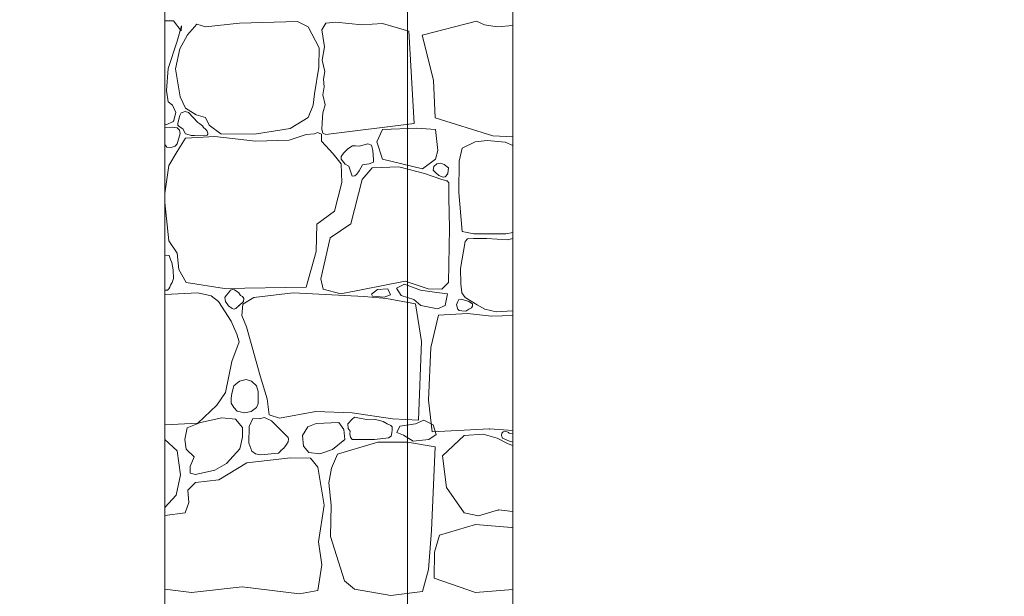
# Model space of a CAD drawing. Header units: millimetres. Extents: x -573548 to 674770, y -184010 to -47794.
# Tile 166 of 181: x 112393 to 114929, y -96566 to -95081. Entities that reach past the tile are written whole.
import ezdxf
from ezdxf.enums import TextEntityAlignment as Align

# ---------------------------------------------------------------- set-up
doc = ezdxf.new("R2010")
doc.units = ezdxf.units.MM
for name, color, linetype, lineweight in [('A.02 RZUT PIWNICY_is$0$_HATCH_Nr_pióra__18', 8, 'Continuous', 9), ('A.02 RZUT PIWNICY_is$0$strop_Nr_pióra__1', 8, 'Continuous', 9), ('A.02 RZUT PIWNICY_is$0$Structural - Bearing_Nr_pióra__21', 8, 'Continuous', 9), ('A.02 RZUT PIWNICY_is$0$Structural - Grid', 8, 'Continuous', 9), ('A.02 RZUT PIWNICY_is$0$Structural - Grid_Nr_pióra__17', 8, 'Continuous', 9)]:
    doc.layers.add(name, color=color, linetype=linetype, lineweight=lineweight)
doc.styles.add('A.02 RZUT PIWNICY_is$0$STYL_AUTOMATYCZNY_1', font='arial.ttf')

# ---------------------------------------------------------------- blocks, each defined once
blk = doc.blocks.new('*X106')
at = {"layer": 'A.02 RZUT PIWNICY_is$0$_HATCH_Nr_pióra__18'}
for p, q in [((113359.4, -95083.5), (113337.3, -95083.2)), ((113379.6, -95109.5), (113359.4, -95083.5)), ((113368.9, -95136.3), (113380, -95096.3)), ((113380, -95096.3), (113379.6, -95109.5)), ((113420, -95092.6), (113396.1, -95119.8)), ((113442.3, -95098.8), (113420, -95092.6)), ((113529.4, -95089.3), (113442.3, -95098.8)), ((113678.9, -95085.6), (113529.4, -95089.3)), ((113706.5, -95098.8), (113678.9, -95085.6)), ((113735, -95153.3), (113706.5, -95098.8)), ((113751.5, -95089.7), (113741.5, -95107.2)), ((113777.5, -95087.1), (113751.5, -95089.7)), ((113844.8, -95094.2), (113777.5, -95087.1)), ((113897.7, -95090.1), (113844.8, -95094.2)), ((113965.2, -95110.3), (113897.7, -95090.1)), ((114000, -95120.8), (114139.9, -95084.3)), ((114139.9, -95084.3), (114160.1, -95093.8)), ((114160.1, -95093.8), (114193.4, -95098.8)), ((114193.4, -95098.8), (114233.3, -95095.6)), ((113396.1, -95119.8), (113376.3, -95155.7)), ((113741.5, -95107.2), (113748.2, -95150.6)), ((113979.6, -95348.1), (113965.2, -95110.3)), ((114029.5, -95236.5), (114000, -95120.8)), ((113346.2, -95206.5), (113368.9, -95136.3)), ((113733.8, -95202.8), (113735, -95153.3)), ((113748.2, -95150.6), (113742.7, -95184.8)), ((113376.3, -95155.7), (113365.1, -95207.3)), ((113723, -95271.7), (113733.8, -95202.8)), ((113742.7, -95184.8), (113749.4, -95214)), ((113341.2, -95263.1), (113346.2, -95206.5)), ((113365.1, -95207.3), (113376.7, -95279.6)), ((113749.4, -95214), (113746.1, -95234.2)), ((113748, -95254), (113744.4, -95274.7)), ((113746.1, -95234.2), (113748, -95254)), ((114033.3, -95333.2), (114029.5, -95236.5)), ((113345.7, -95292), (113341.2, -95263.1)), ((113376.7, -95279.6), (113390.7, -95308.5)), ((113719.7, -95300.6), (113723, -95271.7)), ((113744.4, -95274.7), (113750, -95300.1)), ((113357.3, -95301), (113345.7, -95292)), ((113366, -95320), (113357.3, -95301)), ((113706.5, -95332.8), (113719.7, -95300.6)), ((113750, -95300.1), (113744.2, -95320.7)), ((113359.4, -95342.7), (113366, -95320)), ((113375.6, -95327.1), (113370.4, -95347.7)), ((113379.3, -95320.9), (113375.6, -95327.1)), ((113389.4, -95317.3), (113379.3, -95320.9)), ((113398.1, -95320), (113389.4, -95317.3)), ((113390.7, -95308.5), (113417.6, -95326.2)), ((113422.4, -95345.5), (113398.1, -95320)), ((113417.6, -95326.2), (113442.3, -95332.8)), ((113744.2, -95320.7), (113742.4, -95346)), ((113337.3, -95351.1), (113340, -95351.4)), ((113340, -95351.4), (113359.4, -95342.7)), ((113370.4, -95347.7), (113370.7, -95352.7)), ((113370.7, -95352.7), (113373.9, -95355.6)), ((113373.9, -95355.6), (113384, -95361.7)), ((113427.5, -95349.3), (113422.4, -95345.5)), ((113434.7, -95353.9), (113427.5, -95349.3)), ((113437.2, -95358.5), (113434.7, -95353.9)), ((113442.3, -95332.8), (113451.8, -95352.2)), ((113451.8, -95352.2), (113481.1, -95374.9)), ((113660.3, -95361.3), (113706.5, -95332.8)), ((113742.4, -95346), (113741.5, -95363.7)), ((113751.5, -95376.6), (113979.6, -95348.1)), ((114181.6, -95379.8), (114033.3, -95333.2)), ((113356.8, -95357.5), (113337.3, -95359.5)), ((113369.3, -95359.7), (113356.8, -95357.5)), ((113375.3, -95365.3), (113369.3, -95359.7)), ((113369.3, -95400.9), (113376.8, -95374.3)), ((113376.8, -95374.3), (113375.3, -95365.3)), ((113384, -95361.7), (113390.5, -95375.1)), ((113390.5, -95375.1), (113399.8, -95377)), ((113399.8, -95377), (113405.4, -95379.3)), ((113405.4, -95379.3), (113413.6, -95378.8)), ((113413.6, -95378.8), (113445.9, -95377.9)), ((113442.4, -95362.9), (113437.2, -95358.5)), ((113446.1, -95368.2), (113442.4, -95362.9)), ((113445.9, -95377.9), (113448.3, -95375.9)), ((113448.2, -95372.7), (113446.1, -95368.2)), ((113448.3, -95375.9), (113448.2, -95372.7)), ((113481.1, -95374.9), (113567.8, -95375.8)), ((113567.8, -95375.8), (113660.3, -95361.3)), ((113701.2, -95376.2), (113657.8, -95391)), ((113722.9, -95374.7), (113701.2, -95376.2)), ((113730.3, -95370.9), (113722.9, -95374.7)), ((113740.9, -95375.4), (113730.3, -95370.9)), ((113740.4, -95393.9), (113740.9, -95375.4)), ((113741.5, -95363.7), (113744.4, -95373)), ((113744.4, -95373), (113751.5, -95376.6)), ((113897.7, -95363.7), (113883.3, -95395.3)), ((113986.6, -95360.3), (113897.7, -95363.7)), ((114033.9, -95363.7), (113986.6, -95360.3)), ((114040.6, -95417.3), (114033.9, -95363.7)), ((114233.3, -95382.4), (114181.6, -95379.8)), ((113337.3, -95402.6), (113342.6, -95408.7)), ((113353.4, -95409.8), (113363.5, -95406.6)), ((113363.5, -95406.6), (113369.3, -95400.9)), ((113390.7, -95386.1), (113369.3, -95420.4)), ((113465.9, -95382), (113390.7, -95386.1)), ((113570.7, -95393.9), (113465.9, -95382)), ((113657.8, -95391), (113570.7, -95393.9)), ((113770.9, -95426.5), (113740.4, -95393.9)), ((113820.6, -95406), (113808.5, -95413.6)), ((113828.4, -95405.9), (113820.6, -95406)), ((113837.8, -95406.7), (113828.4, -95405.9)), ((113860.2, -95400.9), (113837.8, -95406.7)), ((113869.5, -95404.1), (113860.2, -95400.9)), ((113873.2, -95418), (113869.5, -95404.1)), ((113883.3, -95395.3), (113897.7, -95440.4)), ((114136.7, -95395.4), (114102.8, -95411.3)), ((114167.1, -95391.9), (114136.7, -95395.4)), ((114213.4, -95396.4), (114167.1, -95391.9)), ((114233.3, -95404.7), (114213.4, -95396.4)), ((113342.6, -95408.7), (113353.4, -95409.8)), ((113369.3, -95420.4), (113347.8, -95456.7)), ((113791.6, -95451.7), (113770.9, -95426.5)), ((113797.3, -95424.8), (113791.5, -95433.4)), ((113808.5, -95413.6), (113797.3, -95424.8)), ((113874.7, -95440.7), (113873.2, -95418)), ((114033.9, -95440.4), (114040.6, -95417.3)), ((114102.8, -95411.3), (114095.6, -95444.8)), ((113347.8, -95456.7), (113337.3, -95528.3)), ((113791.5, -95433.4), (113791.6, -95440.4)), ((113791.6, -95440.4), (113801.4, -95453.1)), ((113793.2, -95500), (113791.6, -95451.7)), ((113801.4, -95453.1), (113811.4, -95458.1)), ((113838, -95470.4), (113846.1, -95454.8)), ((113846.1, -95454.8), (113863.8, -95451.8)), ((113863.8, -95451.8), (113874.3, -95447.5)), ((113874.3, -95447.5), (113874.7, -95440.7)), ((113897.7, -95440.4), (114000.8, -95464.9)), ((114000.8, -95464.9), (114033.9, -95440.4)), ((114030.4, -95458.6), (114037.7, -95451.9)), ((114037.7, -95451.9), (114047.7, -95450.7)), ((114047.7, -95450.7), (114056.9, -95453.9)), ((114056.9, -95453.9), (114068, -95462.4)), ((114095.6, -95444.8), (114094, -95525.7)), ((113811.4, -95458.1), (113817.6, -95478.6)), ((113817.6, -95478.6), (113819.8, -95484)), ((113826.4, -95483.2), (113832.1, -95478.7)), ((113832.1, -95478.7), (113838, -95470.4)), ((113871.6, -95462.5), (113845.2, -95492.2)), ((113940.2, -95460), (113871.6, -95462.5)), ((114006.2, -95476.9), (113940.2, -95460)), ((114050.8, -95492.2), (114006.2, -95476.9)), ((114028.7, -95468.3), (114030.4, -95458.6)), ((114033.9, -95474.6), (114028.7, -95468.3)), ((114043, -95482.4), (114033.9, -95474.6)), ((114054.2, -95486.3), (114043, -95482.4)), ((114061.8, -95482.9), (114059.2, -95485.7)), ((114066.1, -95476.6), (114061.8, -95482.9)), ((114068, -95462.4), (114066.1, -95476.6)), ((113774.6, -95573.9), (113793.2, -95500)), ((113845.2, -95492.2), (113816.3, -95606.9)), ((113819.8, -95484), (113826.4, -95483.2)), ((114064.2, -95495.9), (114050.8, -95492.2)), ((114059.2, -95485.7), (114054.2, -95486.3)), ((114068.4, -95501), (114064.2, -95495.9)), ((114068.6, -95505), (114068.4, -95501)), ((114069, -95538.8), (114068.6, -95505)), ((114094, -95525.7), (114102.8, -95626)), ((113337.3, -95551.9), (113347.4, -95650.7)), ((114070.6, -95618.5), (114069, -95538.8)), ((113728.8, -95607.8), (113774.6, -95573.9)), ((113727.2, -95677.5), (113728.8, -95607.8)), ((113816.3, -95606.9), (113762.7, -95642.8)), ((114068.1, -95757.6), (114070.6, -95618.5)), ((114102.8, -95626), (114133.2, -95632.8)), ((114133.2, -95632.8), (114175.6, -95632.3)), ((114175.6, -95632.3), (114215.8, -95632.1)), ((114215.8, -95632.1), (114233.3, -95628.9)), ((113347.4, -95650.7), (113368.9, -95682.5)), ((113762.7, -95642.8), (113739.1, -95748.1)), ((114110.6, -95652.2), (114098.6, -95721.9)), ((114116.9, -95645.2), (114110.6, -95652.2)), ((114131.9, -95644.7), (114116.9, -95645.2)), ((114166.7, -95644.1), (114131.9, -95644.7)), ((114219.7, -95647.5), (114166.7, -95644.1)), ((114233.3, -95644.5), (114219.7, -95647.5)), ((113368.9, -95682.5), (113373, -95724.2)), ((113701.2, -95770), (113727.2, -95677.5)), ((113337.8, -95687), (113337.3, -95687.1)), ((113348.1, -95688.4), (113337.8, -95687)), ((113352.3, -95698.6), (113348.1, -95688.4)), ((113355.3, -95706.3), (113352.3, -95698.6)), ((113358.8, -95725.1), (113355.3, -95706.3)), ((113359.8, -95747.3), (113358.8, -95725.1)), ((113373, -95724.2), (113392.4, -95758)), ((114098.6, -95721.9), (114099.1, -95761.6)), ((113352.3, -95764.6), (113356, -95758.2)), ((113356, -95758.2), (113359.8, -95747.3)), ((113392.4, -95758), (113491, -95773.3)), ((113739.1, -95748.1), (113745.3, -95774.9)), ((113790.7, -95787.3), (113955.9, -95754.3)), ((113955.9, -95754.3), (114015.3, -95774.1)), ((114050.8, -95774.9), (114068.1, -95757.6)), ((114099.1, -95761.6), (114102.4, -95784.8)), ((113337.3, -95777.6), (113344.5, -95777.5)), ((113422.4, -95784.8), (113337.3, -95789)), ((113344.5, -95777.5), (113347.3, -95774.1)), ((113347.3, -95774.1), (113350.3, -95770.1)), ((113350.3, -95770.1), (113352.3, -95764.6)), ((113456.8, -95792.3), (113422.4, -95784.8)), ((113491, -95773.3), (113701.2, -95770)), ((113501, -95784.8), (113495, -95791)), ((113506.5, -95777.8), (113501, -95784.8)), ((113511.8, -95775.5), (113506.5, -95777.8)), ((113517.1, -95776.6), (113511.8, -95775.5)), ((113527.8, -95784.8), (113517.1, -95776.6)), ((113532.4, -95791.4), (113527.8, -95784.8)), ((113668.1, -95784.8), (113566.2, -95796.8)), ((113850.2, -95793.9), (113668.1, -95784.8)), ((113745.3, -95774.9), (113790.7, -95787.3)), ((113869.5, -95787.7), (113884.7, -95775.4)), ((113884.7, -95775.4), (113911.2, -95774.5)), ((113911.2, -95774.5), (113918, -95789.2)), ((113954.3, -95762.2), (113934.2, -95772.5)), ((113934.2, -95772.5), (113946, -95791.1)), ((113995.6, -95777.9), (113954.3, -95762.2)), ((114037.8, -95783.8), (113995.6, -95777.9)), ((114015.3, -95774.1), (114050.8, -95774.9)), ((114065.2, -95786.7), (114037.8, -95783.8)), ((114058.9, -95816.7), (114065.2, -95786.7)), ((114102.4, -95784.8), (114110.6, -95796.3)), ((113475.8, -95807.1), (113456.8, -95792.3)), ((113508.4, -95857.1), (113475.8, -95807.1)), ((113495, -95791), (113491.5, -95796.4)), ((113491.5, -95796.4), (113493.3, -95806.8)), ((113493.3, -95806.8), (113501, -95817.9)), ((113527.8, -95817.9), (113539.6, -95806.4)), ((113537.3, -95793.9), (113532.4, -95791.4)), ((113540.4, -95799.2), (113537.3, -95793.9)), ((113566.2, -95796.8), (113538.5, -95813.3)), ((113539.6, -95806.4), (113540.4, -95799.2)), ((113908.4, -95799.3), (113850.2, -95793.9)), ((113871.9, -95793.1), (113869.5, -95787.7)), ((113901.9, -95795.6), (113871.9, -95793.1)), ((113918, -95789.2), (113901.9, -95795.6)), ((113983, -95812.4), (113908.4, -95799.3)), ((113946, -95791.1), (113978.9, -95801.9)), ((113978.9, -95801.9), (113996.1, -95816.7)), ((113998, -95909.5), (113983, -95812.4)), ((114091.5, -95806.5), (114088.7, -95815.7)), ((114094.3, -95801.5), (114091.5, -95806.5)), ((114101, -95800.3), (114094.3, -95801.5)), ((114120.5, -95806.5), (114101, -95800.3)), ((114110.6, -95796.3), (114141.2, -95815.5)), ((114129.9, -95812.6), (114120.5, -95806.5)), ((114129.4, -95818.6), (114129.9, -95812.6)), ((113501, -95817.9), (113510.3, -95825.2)), ((113510.3, -95825.2), (113515, -95826.6)), ((113515, -95826.6), (113519.9, -95825.1)), ((113519.9, -95825.1), (113523.3, -95821.6)), ((113523.3, -95821.6), (113527.8, -95817.9)), ((113538.5, -95813.3), (113535.6, -95842.6)), ((113996.1, -95816.7), (114039.2, -95825.5)), ((114039.2, -95825.5), (114058.9, -95816.7)), ((114116.5, -95837.6), (114041.8, -95842.2)), ((114088.7, -95815.7), (114091.5, -95826.7)), ((114091.5, -95826.7), (114095.5, -95829.7)), ((114095.5, -95829.7), (114102.2, -95831.2)), ((114102.2, -95831.2), (114112.1, -95831.7)), ((114112.1, -95831.7), (114120.5, -95826.7)), ((114178.7, -95844.6), (114116.5, -95837.6)), ((114120.5, -95826.7), (114126.6, -95823.2)), ((114126.6, -95823.2), (114129.4, -95818.6)), ((114141.2, -95815.5), (114161.6, -95826.7)), ((114161.6, -95826.7), (114190.1, -95833.4)), ((114190.1, -95833.4), (114233.3, -95830.9)), ((113522.8, -95890.9), (113508.4, -95857.1)), ((113535.6, -95842.6), (113547.4, -95871.9)), ((114041.8, -95842.2), (114022.4, -95925.1)), ((114233.3, -95842.8), (114178.7, -95844.6)), ((113547.4, -95871.9), (113583.1, -95998.3)), ((113509.6, -95961.5), (113528.6, -95910.8)), ((113528.6, -95910.8), (113522.8, -95890.9)), ((113990.1, -96112.2), (113998, -95909.5)), ((114022.4, -95925.1), (114015.9, -96060.8)), ((113493.9, -96040.8), (113509.6, -95961.5)), ((113529.4, -96012.4), (113514.8, -96024.4)), ((113546.4, -96007.6), (113529.4, -96012.4)), ((113560.2, -96011.7), (113546.4, -96007.6)), ((113573.5, -96024.4), (113560.2, -96011.7)), ((113583.1, -95998.3), (113600.4, -96057.7)), ((113471.6, -96074.2), (113493.9, -96040.8)), ((113514.8, -96024.4), (113510.1, -96043.9)), ((113577.3, -96038.7), (113573.5, -96024.4)), ((113577.8, -96054.3), (113577.3, -96038.7)), ((113508.2, -96055.9), (113508, -96068.4)), ((113510.1, -96043.9), (113508.2, -96055.9)), ((113577.9, -96069.3), (113577.8, -96054.3)), ((113600.4, -96057.7), (113606.2, -96098.6)), ((114015.9, -96060.8), (114025.9, -96142.5)), ((113422.4, -96120.5), (113471.6, -96074.2)), ((113508, -96068.4), (113514.8, -96079.6)), ((113514.8, -96079.6), (113523.5, -96089)), ((113523.5, -96089), (113542.1, -96093.5)), ((113542.1, -96093.5), (113559.8, -96090.1)), ((113559.8, -96090.1), (113573.5, -96079.6)), ((113573.5, -96079.6), (113577.9, -96069.3)), ((113632.2, -96107.2), (113726.3, -96089.9)), ((113726.3, -96089.9), (113820, -96093.2)), ((113484, -96106.8), (113429.1, -96118.4)), ((113519.1, -96109.7), (113484, -96106.8)), ((113537.7, -96131.2), (113519.1, -96109.7)), ((113563.7, -96108.5), (113554.4, -96129.1)), ((113579.9, -96109), (113563.7, -96108.5)), ((113594.3, -96105.3), (113579.9, -96109)), ((113611.6, -96113.8), (113594.3, -96105.3)), ((113606.2, -96098.6), (113632.2, -96107.2)), ((113654.5, -96156.8), (113611.6, -96113.8)), ((113820, -96110.1), (113808.5, -96122.1)), ((113820, -96093.2), (113923.7, -96108.9)), ((113826, -96104.5), (113820, -96110.1)), ((113839, -96107.5), (113826, -96104.5)), ((113856.8, -96110.5), (113839, -96107.5)), ((113877, -96110.1), (113856.8, -96110.5)), ((113899.9, -96116.2), (113877, -96110.1)), ((113909.7, -96121.6), (113899.9, -96116.2)), ((113923.7, -96108.9), (113990.1, -96112.2)), ((113982.4, -96121.6), (114004.1, -96112.6)), ((114004.1, -96112.6), (114028.2, -96124.6)), ((113337.3, -96124.9), (113422.4, -96120.5)), ((113394.9, -96132), (113388.6, -96161.9)), ((113429.1, -96118.4), (113394.9, -96132)), ((113537.3, -96156), (113537.7, -96131.2)), ((113554.4, -96129.1), (113553.8, -96171.6)), ((113705.7, -96129.9), (113691.9, -96152.3)), ((113727.2, -96120.9), (113705.7, -96129.9)), ((113785, -96118.4), (113727.2, -96120.9)), ((113798.6, -96136.1), (113785, -96118.4)), ((113800.9, -96162.1), (113798.6, -96136.1)), ((113808.5, -96122.1), (113809.5, -96133.9)), ((113809.5, -96133.9), (113814.3, -96140.9)), ((113814.3, -96140.9), (113814.1, -96148.1)), ((113919, -96126.2), (113909.7, -96121.6)), ((113922.5, -96130), (113919, -96126.2)), ((113921.7, -96145.2), (113922.6, -96138.6)), ((113922.6, -96138.6), (113922.5, -96130)), ((113934.3, -96143.9), (113942.1, -96127.6)), ((113942.1, -96127.6), (113982.4, -96121.6)), ((114025.9, -96142.5), (114173.7, -96135)), ((114028.2, -96124.6), (114036, -96149.3)), ((114173.7, -96135), (114233.3, -96139.5)), ((114214.3, -96141.9), (114208.3, -96142.5)), ((114218.6, -96142.8), (114214.3, -96141.9)), ((113369.3, -96191.5), (113337.3, -96162.7)), ((113388.6, -96161.9), (113392, -96186.9)), ((113530.1, -96186.6), (113537.3, -96156)), ((113656.1, -96161.1), (113654.5, -96156.8)), ((113655.1, -96168.2), (113656.1, -96161.1)), ((113691.9, -96152.3), (113694.6, -96179.1)), ((113768.9, -96187.7), (113800.9, -96162.1)), ((113814.1, -96148.1), (113815, -96156.6)), ((113815, -96156.6), (113820, -96162.1)), ((113820, -96162.1), (113877, -96162.1)), ((113877, -96162.1), (113913.3, -96157.7)), ((113913.3, -96157.7), (113919.8, -96153.3)), ((113919.8, -96153.3), (113921.7, -96145.2)), ((113951.7, -96151.1), (113934.3, -96143.9)), ((113977, -96166.8), (113951.7, -96151.1)), ((114017.3, -96161.9), (113977, -96166.8)), ((114036, -96149.3), (114017.3, -96161.9)), ((114108.2, -96151.6), (114052.7, -96204.4)), ((114156.8, -96148.9), (114108.2, -96151.6)), ((114193.1, -96158.7), (114156.8, -96148.9)), ((114221.7, -96173.4), (114193.1, -96158.7)), ((114205.4, -96145.9), (114204.3, -96152.4)), ((114204.3, -96152.4), (114207.1, -96158.7)), ((114208.3, -96142.5), (114205.4, -96145.9)), ((114207.1, -96158.7), (114225.1, -96166.2)), ((114221.9, -96144.3), (114218.6, -96142.8)), ((114223.6, -96146.3), (114221.9, -96144.3)), ((114233.3, -96147.1), (114223.6, -96146.3)), ((114225.1, -96166.2), (114233.3, -96168.9)), ((113377.9, -96253), (113369.3, -96191.5)), ((113392, -96186.9), (113412.6, -96207.1)), ((113496, -96224.5), (113530.1, -96186.6)), ((113553.8, -96171.6), (113561.3, -96192.5)), ((113561.3, -96192.5), (113570.9, -96199.5)), ((113630.2, -96197.4), (113636.5, -96190.3)), ((113636.4, -96190.6), (113643.4, -96184.4)), ((113643.4, -96184.4), (113650.3, -96175.2)), ((113650.3, -96175.2), (113655.1, -96168.2)), ((113694.6, -96179.1), (113707.8, -96196)), ((113736.2, -96198.9), (113768.9, -96187.7)), ((113807.7, -96192.3), (113782, -96200)), ((113847.7, -96180.7), (113807.7, -96192.3)), ((113885.7, -96169.2), (113847.7, -96180.7)), ((113924.1, -96169.2), (113885.7, -96169.2)), ((113962.5, -96169.2), (113924.1, -96169.2)), ((114033.4, -96180.9), (113962.5, -96169.2)), ((114024, -96397), (114033.4, -96180.9)), ((114233.3, -96177.4), (114221.7, -96173.4)), ((113412.6, -96207.1), (113402.3, -96231.5)), ((113660.7, -96209.6), (113548.4, -96222)), ((113570.9, -96199.5), (113583.9, -96201.8)), ((113583.9, -96201.8), (113630.2, -96197.4)), ((113712.3, -96210.4), (113660.7, -96209.6)), ((113707.8, -96196), (113736.2, -96198.9)), ((113731.3, -96233.4), (113712.3, -96210.4)), ((113782, -96200), (113766.9, -96235.8)), ((114052.7, -96204.4), (114062.5, -96286.2)), ((113402.3, -96231.5), (113402.7, -96248.8)), ((113415.9, -96252.5), (113466.3, -96241.4)), ((113466.3, -96241.4), (113496, -96224.5)), ((113548.4, -96222), (113476.2, -96265.8)), ((113747.4, -96331.8), (113731.3, -96233.4)), ((113766.9, -96235.8), (113759.4, -96273.5)), ((113366.8, -96305.4), (113377.9, -96253)), ((113402.7, -96248.8), (113415.9, -96252.5)), ((113476.2, -96265.8), (113415.9, -96272.8)), ((113415.9, -96272.8), (113396.5, -96292.6)), ((113396.5, -96292.6), (113399.4, -96324.8)), ((113759.4, -96273.5), (113765.9, -96331.5)), ((114062.5, -96286.2), (114108.2, -96351.6)), ((113337.3, -96337.4), (113366.8, -96305.4)), ((113399.4, -96324.8), (113389.9, -96350.8)), ((113732.9, -96425.9), (113747.4, -96331.8)), ((113765.9, -96331.5), (113764.3, -96412.3)), ((114145.2, -96358.6), (114196.7, -96343.9)), ((114196.7, -96343.9), (114233.3, -96348)), ((113389.9, -96350.8), (113337.3, -96358)), ((114108.2, -96351.6), (114145.2, -96358.6)), ((114136.9, -96380.9), (114044.4, -96408.6)), ((114230.3, -96388.8), (114136.9, -96380.9)), ((114233.3, -96387.9), (114230.3, -96388.8)), ((113764.3, -96412.3), (113800.2, -96526.6)), ((114016.2, -96497.2), (114024, -96397)), ((114044.4, -96408.6), (114031.9, -96452.7)), ((113741.6, -96485), (113732.9, -96425.9)), ((114031.9, -96452.7), (114031.1, -96519.9)), ((113731.3, -96551.4), (113741.6, -96485)), ((114000.6, -96554), (114016.2, -96497.2)), ((114031.1, -96519.9), (114136.9, -96556.8)), ((113406, -96556.8), (113536.5, -96541.9)), ((113536.5, -96541.9), (113684.2, -96559.7)), ((113800.2, -96526.6), (113825.8, -96548.1)), ((113337.3, -96548.1), (113406, -96556.8)), ((113684.2, -96559.7), (113731.3, -96551.4)), ((113825.8, -96548.1), (113919.1, -96563.8)), ((113919.1, -96563.8), (114000.6, -96554)), ((114136.9, -96556.8), (114233.3, -96548.4))]:
    blk.add_line(p, q, dxfattribs=at)
for p in [(113359.4, -95342.7), (114064.2, -95495.9), (113527.8, -95817.9), (114173.7, -96135), (114196.7, -96343.9)]:
    blk.add_point(p, dxfattribs=at)
blk = doc.blocks.new('A.02 RZUT PIWNICY_is$0$Wypełnienie_14_1')
at = {"layer": 'A.02 RZUT PIWNICY_is$0$_HATCH_Nr_pióra__18'}
blk.add_blockref('*X106', (0, 0), dxfattribs=at)
blk = doc.blocks.new('A.02 RZUT PIWNICY_is$0$Standardowy znacznik osi')
at = {"layer": 'A.02 RZUT PIWNICY_is$0$Structural - Grid_Nr_pióra__17'}
blk.add_line((1000, 0), (17855.4, 0), dxfattribs=at)
at = {"layer": 'A.02 RZUT PIWNICY_is$0$Structural - Grid_Nr_pióra__17', "style": 'A.02 RZUT PIWNICY_is$0$STYL_AUTOMATYCZNY_1'}
for tag, p in [('AC_MarkerText_1_0', (5, -80)), ('AC_MarkerText_1_1', (19360.4, -80))]:
    blk.add_attdef(tag, text='', height=350, rotation=270, dxfattribs=at).set_placement(p, align=Align.TOP_CENTER)
blk = doc.blocks.new('A.02 RZUT PIWNICY_is')
at = {"layer": 'A.02 RZUT PIWNICY_is$0$strop_Nr_pióra__1'}
blk.add_arc((115234.7, -95858.1), 2678.4, 135.1087, 224.8735, dxfattribs=at)
at = {"layer": 'A.02 RZUT PIWNICY_is$0$Structural - Bearing_Nr_pióra__21'}
blk.add_line((113337.3, -97747.8), (113337.3, -93967.8), dxfattribs=at)
blk.add_lwpolyline([(117621.8, -93967.8), (114233.3, -93967.8), (114233.3, -104498.1), (117621.8, -104498.1)], close=True, dxfattribs=at)
at = {"layer": 'A.02 RZUT PIWNICY_is$0$_HATCH_Nr_pióra__18'}
blk.add_blockref('A.02 RZUT PIWNICY_is$0$Wypełnienie_14_1', (0, 0), dxfattribs=at)
at = {"layer": 'A.02 RZUT PIWNICY_is$0$Structural - Grid', "zscale": 1000, "rotation": 90}
blk.add_blockref('A.02 RZUT PIWNICY_is$0$Standardowy znacznik osi', (113962.3, -108395.1), dxfattribs=at)

msp = doc.modelspace()

# ---------------------------------------------------------------- block references
at = {"ltscale": 10}
msp.add_blockref('A.02 RZUT PIWNICY_is', (-570.227, 0), dxfattribs=at)

doc.saveas('drawing.dxf')
